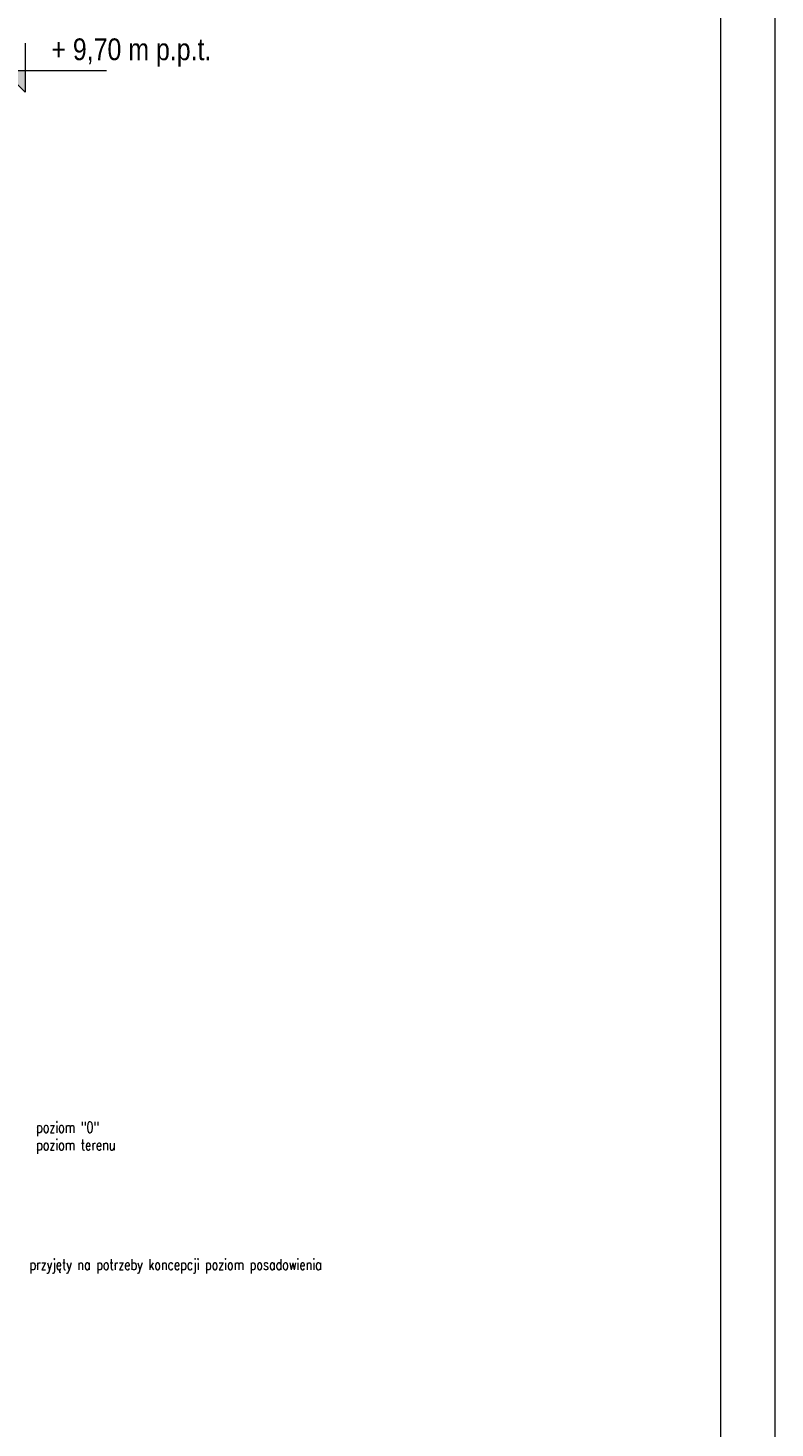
# Model space of a CAD drawing. Header units: metres. Extents: x 8472212 to 8494180, y 5728195 to 5779639.
# Tile 44 of 106: x 8479121 to 8479808, y 5738216 to 5739503. Entities that reach past the tile are written whole.
import ezdxf
from ezdxf.enums import TextEntityAlignment as Align

# ---------------------------------------------------------------- set-up
doc = ezdxf.new("R2010")
doc.units = ezdxf.units.M
doc.header["$MEASUREMENT"] = 0
doc.layers.get('0').update_dxf_attribs({"color": 250, "linetype": 'CONTINUOUS'})
for name, color, linetype, lineweight in [('!opisy', 255, 'CONTINUOUS', 9), ('0A_MJ_tabelka', 252, 'CONTINUOUS', 5), ('0A_NIEwidoczne', 222, 'CONTINUOUS', 0)]:
    doc.layers.add(name, color=color, linetype=linetype, lineweight=lineweight)
doc.styles.add('opis średni', font='ARIALN.TTF', dxfattribs={"height": 20})
doc.styles.get("Standard").update_dxf_attribs({"font": 'Simplex.SHX', "width": 0.75})

# ---------------------------------------------------------------- blocks, each defined once
blk = doc.blocks.new('POZIOM')
blk.add_hatch(color=256).paths.add_polyline_path([(-0.3, 20.3), (-20.3, 20.3), (-0.3, 0.3)])
at = {"linetype": 'Continuous'}
blk.add_lwpolyline([(-0.3, 45.3), (-0.3, 0.3), (-20.3, 20.3), (74.7, 20.3)], dxfattribs=at)
at = {"flags": 8}
for tag, p in [('ZNAK', (3.6, 23.8)), ('POZIOM', (23.8, 23.8))]:
    blk.add_attdef(tag, p, '', height=20, dxfattribs=at)

msp = doc.modelspace()

# ---------------------------------------------------------------- linework, layer by layer
at = {"layer": '0A_MJ_tabelka', "color": 7}
msp.add_line((8479758, 5740110.1), (8479758, 5737240.1), dxfattribs=at)
at = {"layer": '0A_NIEwidoczne', "lineweight": 0}
msp.add_line((8479808, 5740160.1), (8479808, 5737190.1), dxfattribs=at)

# ---------------------------------------------------------------- block references
at = {"layer": '!opisy'}
ref = msp.add_blockref('POZIOM', (8479118.7, 5739443.7), dxfattribs=at)
ref.add_attrib('POZIOM', '+ 9,70 m p.p.t.', dxfattribs={"layer": '0', "height": 20, "style": 'opis średni', "flags": 8}).set_placement((8479142.6, 5739467.5), align=Align.BOTTOM_LEFT)

# ---------------------------------------------------------------- texts
at = {"layer": '!opisy', "char_height": 10, "attachment_point": 1}
for s, insert in [('poziom "0"', (8479128.6, 5738497.5)), ('poziom terenu', (8479128.6, 5738481.3)), ('poziom terenu', (8479128.6, 5738481.3)), ('przyjęty na potrzeby koncepcji poziom posadowienia', (8479122.5, 5738371.3)), ('przyjęty na potrzeby koncepcji poziom posadowienia', (8479122.5, 5738371.3))]:
    msp.add_mtext_dynamic_manual_height_columns(s, width=389.032, gutter_width=12.5, heights=[0], dxfattribs=dict(at, insert=insert))

doc.saveas('drawing.dxf')
